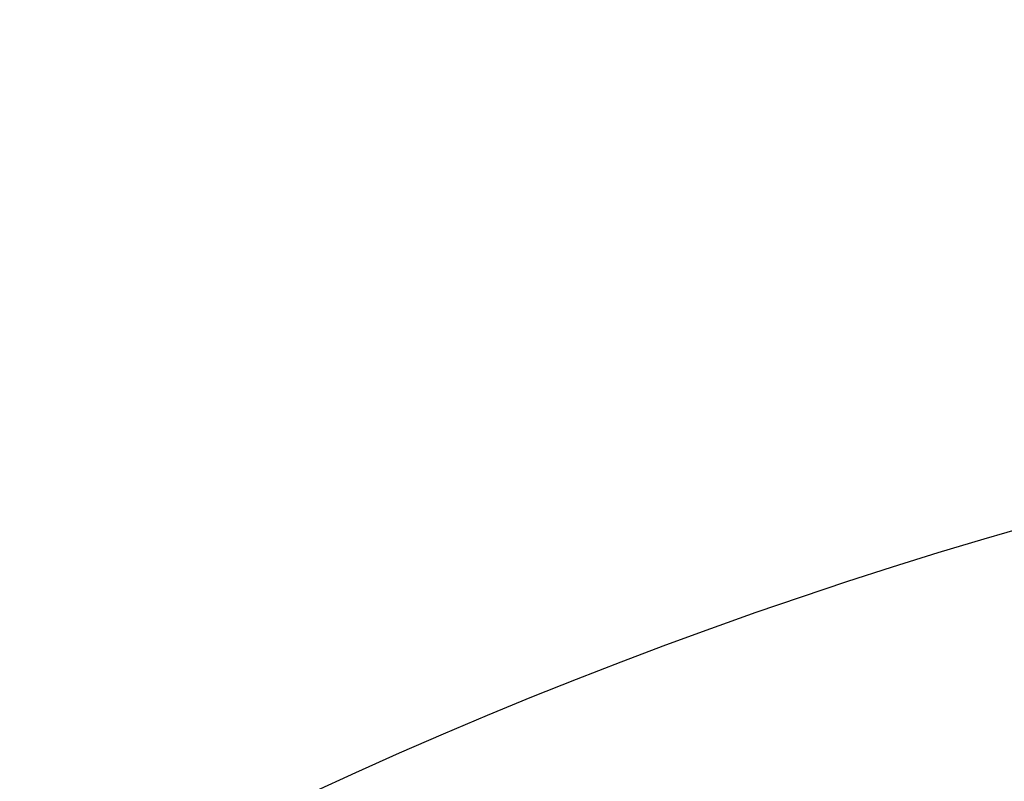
# Model space of a CAD drawing. Header units: millimetres. Extents: x -408 to 2309, y -66 to 3451.
# Tile 228 of 256: x -402.3597 to -402.276, y -26.8089 to -26.7442. Entities that reach past the tile are written whole.
import ezdxf

# ---------------------------------------------------------------- set-up
doc = ezdxf.new("R2010")
doc.units = ezdxf.units.MM
doc.layers.add('Window garden_pendant', color=18, linetype='Continuous', true_color=0x000000)

msp = doc.modelspace()

# ---------------------------------------------------------------- linework, layer by layer
at = {"layer": 'Window garden_pendant'}
for points in [[(-397.783787, -29.112453, 838.855201), (-400.065828, -24.776575, 838.805708), (-402.347869, -20.440697, 838.756216)], [(-397.783787, -29.112453, 1260.220002), (-400.065828, -24.776575, 1260.17051), (-402.347869, -20.440697, 1260.121018)], [(-397.783787, -29.112453, -34.846518), (-400.065828, -24.776575, -34.89601), (-402.347869, -20.440697, -34.945503)], [(-397.783787, -29.112453, 380.789598), (-400.065828, -24.776575, 380.740106), (-402.347869, -20.440697, 380.690613)], [(-397.783787, -29.112453, 838.855201), (-400.065828, -24.776575, 838.805708), (-402.347869, -20.440697, 838.756216)]]:
    msp.add_open_spline(points, degree=2, dxfattribs=at)
at = {"layer": 'Window garden_pendant', "extrusion": (0.441601, -0.839042, 0.3178)}
msp.add_open_spline([(-402.621544, -26.837536, -41.104847), (-402.69049, -26.855188, -41.055646), (-402.80513, -26.862047, -40.914455), (-402.842239, -26.784753, -40.658822), (-402.731816, -26.647676, -40.450358), (-402.511832, -26.502448, -40.372613), (-402.350686, -26.4387, -40.428229), (-402.281739, -26.421048, -40.477431)], degree=3, dxfattribs=at)
msp.add_open_spline([(-402.621544, -26.837536, -41.104847), (-402.69049, -26.855188, -41.055646), (-402.80513, -26.862047, -40.914455), (-402.842239, -26.784753, -40.658822), (-402.731816, -26.647676, -40.450358), (-402.511832, -26.502448, -40.372613), (-402.350686, -26.4387, -40.428229), (-402.281739, -26.421048, -40.477431)], degree=3, dxfattribs=at)
at = {"layer": 'Window garden_pendant', "extrusion": (0.001745, -0.003316, 0.999993)}
msp.add_open_spline([(-401.786763, -27.361503, 567.69241), (-401.749662, -27.283344, 567.692605), (-401.726408, -27.102853, 567.693163), (-401.854758, -26.865774, 567.694173), (-402.10011, -26.746487, 567.694997), (-402.370414, -26.796105, 567.695304), (-402.495563, -26.928249, 567.695084), (-402.532664, -27.006408, 567.69489)], degree=3, dxfattribs=at)
msp.add_open_spline([(-401.786763, -27.361503, 567.69241), (-401.749662, -27.283344, 567.692605), (-401.726408, -27.102853, 567.693163), (-401.854758, -26.865774, 567.694173), (-402.10011, -26.746487, 567.694997), (-402.370414, -26.796105, 567.695304), (-402.495563, -26.928249, 567.695084), (-402.532664, -27.006408, 567.69489)], degree=3, dxfattribs=at)

doc.saveas('drawing.dxf')
